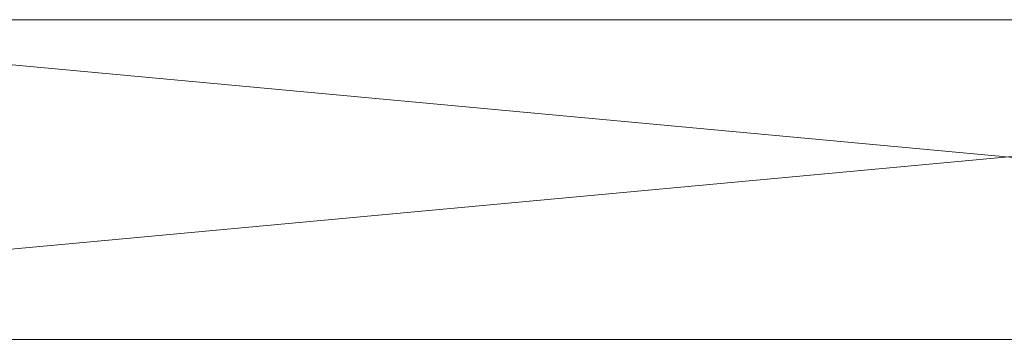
# Model space of a CAD drawing. Header units: millimetres. Extents: x -452 to 448, y -213 to 260.
# Tile 2 of 22: x -227 to -3, y -213 to -140. Entities that reach past the tile are written whole.
import ezdxf

# ---------------------------------------------------------------- set-up
doc = ezdxf.new("R2010")
doc.units = ezdxf.units.MM
doc.layers.add('LUCIDO_1', color=1, linetype='Continuous', lineweight=20, true_color=0xff0000)

# ---------------------------------------------------------------- blocks, each defined once
blk = doc.blocks.new('Group')
at = {"layer": 'LUCIDO_1', "color": 190, "linetype": 'Continuous', "lineweight": 15, "true_color": 0x6600ff, "transparency": 33554687}
for points in [[(-452, -213, 500.11), (336.57, -139.96, 500.11), (335.7, -140, 500.11)], [(336.57, -139.96, 500.11), (-452, -213, 500.11), (448, -213, 500.11)], [(-340.13, -139.97, 488.11), (448, -213, 488.11), (-452, -213, 488.11)], [(335.7, -140, 500.11), (-339.3, -140, 500.11), (-452, -213, 500.11)], [(448, -213, 488.11), (-340.13, -139.97, 488.11), (-339.3, -140, 488.11)], [(-339.3, -140, 488.11), (335.7, -140, 488.11), (448, -213, 488.11)], [(335.7, -140, 500.11), (335.7, -140, 488.11), (-339.3, -140, 488.11), (-339.3, -140, 500.11), (335.7, -140, 500.11)], [(448, -213, 488.11), (448, -213, 500.11), (-452, -213, 500.11), (-452, -213, 488.11), (448, -213, 488.11)]]:
    blk.add_polyline3d(points, dxfattribs=at)

msp = doc.modelspace()

# ---------------------------------------------------------------- block references
at = {"layer": 'LUCIDO_1', "color": 190, "true_color": 0x6600ff, "transparency": 33554687}
msp.add_blockref('Group', (0, 0), dxfattribs=at)

doc.saveas('drawing.dxf')
